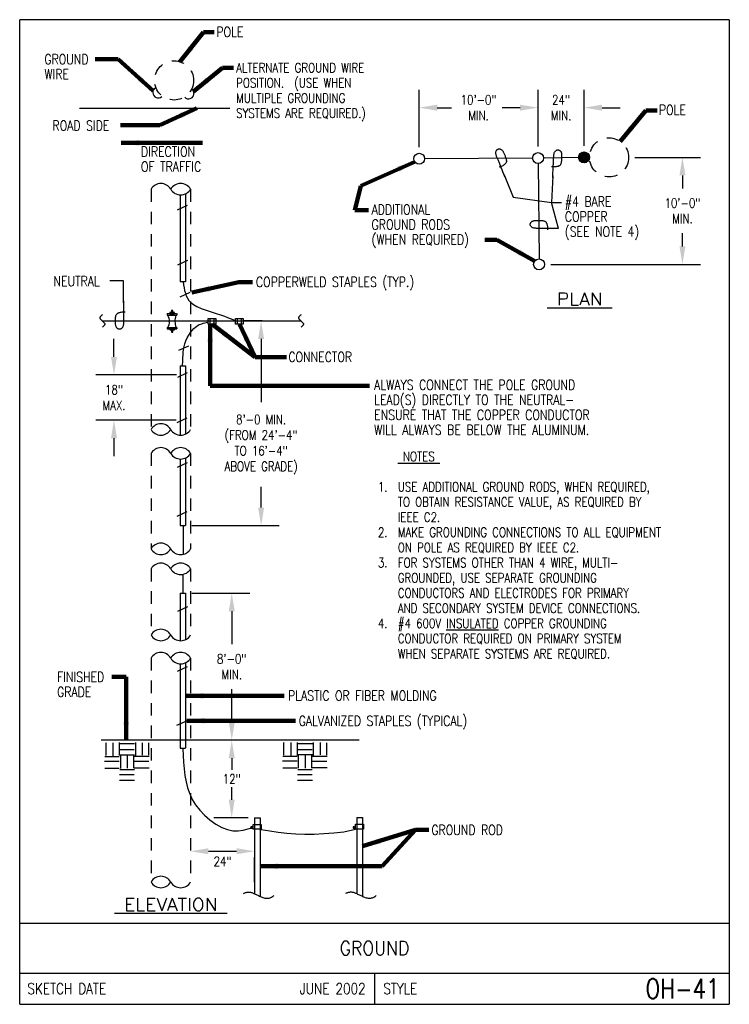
# Model space of a CAD drawing. Extents: x 0 to 7.1, y 0 to 9.85.
import ezdxf
from ezdxf.enums import TextEntityAlignment as Align

# ---------------------------------------------------------------- set-up
doc = ezdxf.new("R2010")
doc.units = 0
doc.header["$MEASUREMENT"] = 0
doc.linetypes.add('HIDDEN', pattern=[0.375, 0.25, -0.125])
doc.linetypes.add('HIDDEN2', pattern=[0.1875, 0.125, -0.0625])
doc.layers.get('0').update_dxf_attribs({"color": 2, "linetype": 'CONTINUOUS'})
doc.layers.get('Defpoints').update_dxf_attribs({"linetype": 'CONTINUOUS'})
doc.layers.add('E-DETL', color=2, linetype='CONTINUOUS')
doc.layers.add('E-DETL-TEXT', color=3, linetype='CONTINUOUS')
doc.styles.add('ROMANS', font='ROMANS.SHX', dxfattribs={"width": 0.8, "height": 0.09375})
doc.styles.get("Standard").update_dxf_attribs({"font": 'ROMANS.SHX', "width": 0.8, "height": 0.125})
doc.dimstyles.get("Standard").update_dxf_attribs({"dimtxt": 0.18, "dimasz": 0.18, "dimexe": 0.18, "dimexo": 0.0625, "dimgap": 0.09, "dimtad": 0, "dimtih": 1, "dimtoh": 1, "dimdec": 4, "dimzin": 0, "dimdsep": 46, "dimtxsty": 'Standard', "dimcen": 0.09, "dimadec": 0, "dimazin": 0, "dimtfac": 1, "dimtdec": 4, "dimtofl": 0, "dimtmove": 0, "dimatfit": 3, "dimfxl": 0, "dimtolj": 1, "dimtzin": 0, "dimarcsym": 0})

# ---------------------------------------------------------------- blocks, each defined once
blk = doc.blocks.new('*D0')
at = {"layer": 'Defpoints', "color": 0}
for p in [(5.1887, 8.9683), (5.1887, 8.5186), (5.6497, 8.5254)]:
    blk.add_point(p, dxfattribs=at)
at = {"layer": 'E-DETL-TEXT'}
for p, q in [((5.1887, 8.5811), (5.1887, 9.1483)), ((5.6497, 8.5879), (5.6497, 9.1483)), ((5.0087, 8.9683), (4.8287, 8.9683)), ((5.8297, 8.9683), (6.0097, 8.9683))]:
    blk.add_line(p, q, dxfattribs=at)
for points in [[(5.0087, 8.9983), (5.0087, 8.9383), (5.1887, 8.9683)], [(5.8297, 8.9983), (5.8297, 8.9383), (5.6497, 8.9683)]]:
    blk.add_solid(points, dxfattribs=at)
at = {"layer": 'E-DETL-TEXT', "insert": (5.4192, 8.9683), "char_height": 0.09375, "attachment_point": 5, "style": 'ROMANS'}
blk.add_mtext('\\A1;24"\\PMIN.', dxfattribs=at)
blk = doc.blocks.new('*D1')
at = {"layer": 'Defpoints', "color": 0}
for p in [(3.9992, 8.9683), (3.9992, 8.512), (5.1887, 8.5186)]:
    blk.add_point(p, dxfattribs=at)
at = {"layer": 'E-DETL-TEXT'}
for p, q in [((3.9992, 8.5745), (3.9992, 9.1483)), ((5.1887, 8.5811), (5.1887, 9.1483)), ((4.1792, 8.9683), (4.3218, 8.9683)), ((5.0087, 8.9683), (4.8661, 8.9683))]:
    blk.add_line(p, q, dxfattribs=at)
for points in [[(4.1792, 8.9983), (4.1792, 8.9383), (3.9992, 8.9683)], [(5.0087, 8.9983), (5.0087, 8.9383), (5.1887, 8.9683)]]:
    blk.add_solid(points, dxfattribs=at)
at = {"layer": 'E-DETL-TEXT', "insert": (4.594, 8.9683), "char_height": 0.09375, "attachment_point": 5, "style": 'ROMANS'}
blk.add_mtext('\\A1;10\'-0"\\PMIN.', dxfattribs=at)
blk = doc.blocks.new('LOOP')
at = {"color": 0, "linetype": 'Continuous'}
blk.add_lwpolyline([(-1.119, 0), (-1.115, 0), (-0.947, 0), (-0.809, 0), (-0.694, 0), (-0.6, 0), (-0.523, 0), (-0.456, 0), (-0.397, 0), (-0.341, 0), (-0.288, 0), (-0.238, 0), (-0.189, 0), (-0.142, 0), (-0.097, 0), (-0.053, 0), (-0.01, 0), (0.033, 0), (0.074, 0), (0.114, -0.001), (0.153, -0.003), (0.19, -0.006), (0.226, -0.011), (0.259, -0.017), (0.289, -0.025), (0.317, -0.036), (0.343, -0.048), (0.365, -0.063), (0.386, -0.079), (0.403, -0.095), (0.419, -0.113), (0.432, -0.131), (0.442, -0.15), (0.45, -0.168), (0.456, -0.186), (0.46, -0.204), (0.461, -0.223), (0.46, -0.241), (0.456, -0.259), (0.45, -0.277), (0.442, -0.295), (0.432, -0.313), (0.419, -0.331), (0.404, -0.348), (0.387, -0.365), (0.367, -0.38), (0.345, -0.394), (0.32, -0.406), (0.293, -0.416), (0.264, -0.425), (0.232, -0.431), (0.198, -0.435), (0.162, -0.438), (0.124, -0.44), (0.086, -0.441), (0.045, -0.441), (0.004, -0.441), (-0.038, -0.441), (-0.08, -0.441), (-0.122, -0.44), (-0.163, -0.438), (-0.202, -0.435), (-0.24, -0.43), (-0.275, -0.424), (-0.307, -0.416), (-0.336, -0.405), (-0.362, -0.392), (-0.384, -0.377), (-0.404, -0.359), (-0.421, -0.339), (-0.436, -0.316), (-0.45, -0.292), (-0.461, -0.264), (-0.471, -0.235), (-0.48, -0.202), (-0.488, -0.166), (-0.494, -0.125), (-0.499, -0.08), (-0.502, -0.03), (-0.505, 0.027), (-0.505, 0.09)], dxfattribs=at)
blk = doc.blocks.new('*D3')
at = {"layer": 'Defpoints', "color": 0}
for p in [(6.0952, 8.471), (5.2534, 7.4014), (6.6345, 7.4014)]:
    blk.add_point(p, dxfattribs=at)
at = {"layer": 'E-DETL-TEXT'}
for p, q in [((6.1577, 8.471), (6.8145, 8.471)), ((6.6345, 8.291), (6.6345, 8.1601)), ((6.6345, 7.5814), (6.6345, 7.7123)), ((5.3159, 7.4014), (6.8145, 7.4014))]:
    blk.add_line(p, q, dxfattribs=at)
for points in [[(6.6045, 8.291), (6.6645, 8.291), (6.6345, 8.471)], [(6.6045, 7.5814), (6.6645, 7.5814), (6.6345, 7.4014)]]:
    blk.add_solid(points, dxfattribs=at)
at = {"layer": 'E-DETL-TEXT', "insert": (6.6345, 7.9362), "char_height": 0.09375, "attachment_point": 5, "style": 'ROMANS'}
blk.add_mtext('\\A1;10\'-0"\\PMIN.', dxfattribs=at)
blk = doc.blocks.new('BREAK')
at = {"color": 0, "linetype": 'Continuous'}
blk.add_lwpolyline([(0, 0.0625), (-0.0055, 0.057), (-0.0103, 0.0521), (-0.0144, 0.0479), (-0.0177, 0.0441), (-0.0205, 0.0408), (-0.0225, 0.0378), (-0.0239, 0.0351), (-0.0247, 0.0326), (-0.0249, 0.0302), (-0.0246, 0.0279), (-0.0238, 0.0257), (-0.0226, 0.0236), (-0.0211, 0.0216), (-0.0194, 0.0196), (-0.0176, 0.0176), (-0.0156, 0.0156), (-0.0137, 0.0137), (-0.0117, 0.0117), (-0.0098, 0.0098), (-0.0078, 0.0078), (-0.0059, 0.0059), (-0.0039, 0.0039), (-0.002, 0.002), (0, 0), (0.002, -0.002), (0.0039, -0.0039), (0.0059, -0.0059), (0.0078, -0.0078), (0.0098, -0.0098), (0.0117, -0.0117), (0.0137, -0.0137), (0.0156, -0.0156), (0.0176, -0.0176), (0.0194, -0.0196), (0.0211, -0.0216), (0.0226, -0.0236), (0.0238, -0.0257), (0.0246, -0.0279), (0.0249, -0.0302), (0.0247, -0.0326), (0.0239, -0.0351), (0.0225, -0.0378), (0.0205, -0.0408), (0.0177, -0.0441), (0.0144, -0.0479), (0.0103, -0.0521), (0.0055, -0.057), (0, -0.0625)], dxfattribs=at)
blk = doc.blocks.new('*D5')
at = {"layer": 'Defpoints', "color": 0}
for p in [(1.66, 4.1119), (2.1228, 4.1119), (2.1228, 2.6416)]:
    blk.add_point(p, dxfattribs=at)
at = {"layer": 'E-DETL-TEXT'}
for p, q in [((1.7225, 4.1119), (2.3028, 4.1119)), ((2.1228, 3.9319), (2.1228, 3.6007)), ((2.1228, 2.8216), (2.1228, 3.1528)), ((2.0603, 2.6416), (1.9428, 2.6416))]:
    blk.add_line(p, q, dxfattribs=at)
for points in [[(2.0928, 3.9319), (2.1528, 3.9319), (2.1228, 4.1119)], [(2.0928, 2.8216), (2.1528, 2.8216), (2.1228, 2.6416)]]:
    blk.add_solid(points, dxfattribs=at)
at = {"layer": 'E-DETL-TEXT', "insert": (2.1228, 3.3767), "char_height": 0.09375, "attachment_point": 5, "style": 'ROMANS'}
blk.add_mtext('\\A1;8\'-0"\\PMIN.', dxfattribs=at)
blk = doc.blocks.new('*D6')
at = {"layer": 'Defpoints', "color": 0}
for p in [(1.6316, 6.2951), (0.944, 5.8426), (1.6275, 5.8426)]:
    blk.add_point(p, dxfattribs=at)
at = {"layer": 'E-DETL-TEXT'}
for p, q in [((0.944, 6.4751), (0.944, 6.6551)), ((1.5691, 6.2951), (0.764, 6.2951)), ((1.565, 5.8426), (0.764, 5.8426)), ((0.944, 5.6626), (0.944, 5.4826))]:
    blk.add_line(p, q, dxfattribs=at)
for points in [[(0.914, 6.4751), (0.974, 6.4751), (0.944, 6.2951)], [(0.914, 5.6626), (0.974, 5.6626), (0.944, 5.8426)]]:
    blk.add_solid(points, dxfattribs=at)
at = {"layer": 'E-DETL-TEXT', "insert": (0.944, 6.0688), "char_height": 0.09375, "attachment_point": 5, "style": 'ROMANS'}
blk.add_mtext('\\A1;18"\\PMAX.', dxfattribs=at)
blk = doc.blocks.new('*D7')
at = {"layer": 'Defpoints', "color": 0}
for p in [(2.4888, 6.8349), (1.66, 4.7884), (2.4168, 4.7884)]:
    blk.add_point(p, dxfattribs=at)
at = {"layer": 'E-DETL-TEXT'}
for p, q in [((2.4263, 6.8349), (2.2368, 6.8349)), ((2.4168, 6.6549), (2.4168, 6.0223)), ((2.4168, 4.9684), (2.4168, 5.1772)), ((1.7225, 4.7884), (2.5968, 4.7884))]:
    blk.add_line(p, q, dxfattribs=at)
for points in [[(2.3868, 6.6549), (2.4468, 6.6549), (2.4168, 6.8349)], [(2.3868, 4.9684), (2.4468, 4.9684), (2.4168, 4.7884)]]:
    blk.add_solid(points, dxfattribs=at)
at = {"layer": 'E-DETL-TEXT', "insert": (2.4168, 5.5998), "char_height": 0.09375, "attachment_point": 5, "style": 'ROMANS'}
blk.add_mtext('\\A1;8\'-0 MIN.\\P(FROM 24\'-4"\\PTO 16\'-4"\\PABOVE GRADE)', dxfattribs=at)

msp = doc.modelspace()

# ---------------------------------------------------------------- linework, layer by layer
at = {"layer": 'E-DETL'}
for p, q in [((7.1036, 9.8484), (0, 9.8484)), ((0, 0), (0, 9.8484)), ((7.1036, 9.8484), (7.1036, 0)), ((0.5987, 8.9642), (2.1038, 8.9642)), ((1.4769, 6.9093), (1.4769, 6.8919)), ((1.4769, 6.909), (1.5711, 6.909)), ((1.5716, 6.9083), (1.5716, 6.8927)), ((0.8275, 6.8349), (2.8162, 6.8349)), ((1.4776, 6.893), (1.5716, 6.893)), ((1.4773, 6.7704), (1.5725, 6.7704)), ((1.4776, 6.7694), (1.4776, 6.7573)), ((1.4776, 6.7577), (1.5725, 6.7577)), ((1.5725, 6.7696), (1.5725, 6.7579)), ((0.8173, 2.6443), (3.3998, 2.6443)), ((0.8608, 2.6168), (0.8608, 2.4891)), ((0.8691, 2.6177), (0.8681, 2.6177)), ((0.9318, 2.6169), (0.9318, 2.4852)), ((0.995, 2.6174), (0.995, 2.4881)), ((1.0018, 2.609), (1.1486, 2.609)), ((1.1581, 2.6186), (1.1581, 2.4874)), ((1.2264, 2.6167), (1.2264, 2.493)), ((1.2893, 2.6153), (1.2893, 2.4912)), ((2.6421, 2.6181), (2.6421, 2.4905)), ((2.6504, 2.619), (2.6493, 2.619)), ((2.7131, 2.6182), (2.7131, 2.4865)), ((2.7762, 2.6187), (2.7762, 2.4894)), ((2.7831, 2.6103), (2.9299, 2.6103)), ((2.9394, 2.6199), (2.9394, 2.4888)), ((3.0077, 2.618), (3.0077, 2.4944)), ((3.0706, 2.6166), (3.0706, 2.4926)), ((0.8535, 2.4797), (0.9959, 2.4797)), ((1.0007, 2.5474), (1.1458, 2.5474)), ((1.0014, 2.4963), (1.1486, 2.4963)), ((1.0077, 2.4879), (1.0077, 2.3602)), ((1.075, 2.489), (1.075, 2.3618)), ((1.1388, 2.4916), (1.1388, 2.3617)), ((1.1475, 2.4823), (1.2952, 2.4823)), ((2.6348, 2.481), (2.7772, 2.481)), ((2.7819, 2.5487), (2.9271, 2.5487)), ((2.7827, 2.4977), (2.9299, 2.4977)), ((2.789, 2.4892), (2.789, 2.3616)), ((2.8562, 2.4904), (2.8562, 2.3632)), ((2.9201, 2.4929), (2.9201, 2.3631)), ((2.9287, 2.4836), (3.0765, 2.4836)), ((0.8485, 2.4326), (0.9951, 2.4326)), ((1.1442, 2.4307), (1.2928, 2.4307)), ((1.1462, 2.3667), (1.2954, 2.3667)), ((2.6297, 2.4339), (2.7763, 2.4339)), ((2.6336, 2.3643), (2.7767, 2.3643)), ((2.9255, 2.432), (3.0741, 2.432)), ((2.9275, 2.368), (3.0766, 2.368)), ((0.8524, 2.363), (0.9954, 2.363)), ((1.0008, 2.2989), (1.1474, 2.2989)), ((1.002, 2.3487), (1.1479, 2.3487)), ((2.782, 2.3002), (2.9286, 2.3002)), ((2.7833, 2.35), (2.9292, 2.35)), ((1.0006, 2.2419), (1.1501, 2.2419)), ((2.7818, 2.2433), (2.9314, 2.2433)), ((0, 0.8125), (7.1036, 0.8125)), ((0, 0.3125), (7.1036, 0.3125)), ((3.5518, 0.3125), (3.5518, 0)), ((0, 0), (7.1036, 0))]:
    msp.add_line(p, q, dxfattribs=at)
at = {"layer": 'E-DETL', "color": 4}
for p, q in [((5.5954, 8.471), (5.243, 8.4643)), ((5.5956, 8.4725), (5.6477, 8.5246)), ((5.5964, 8.4663), (5.6547, 8.5246)), ((5.5975, 8.4815), (5.6393, 8.5233)), ((5.5975, 8.4603), (5.6604, 8.5232)), ((5.5987, 8.4544), (5.6661, 8.5218)), ((5.5994, 8.4905), (5.6308, 8.5219)), ((5.6004, 8.449), (5.6718, 8.5204)), ((5.6032, 8.4448), (5.6761, 8.5177)), ((5.606, 8.4405), (5.6802, 8.5147)), ((5.6089, 8.4363), (5.6842, 8.5117)), ((5.6118, 8.4322), (5.6883, 8.5087)), ((5.6161, 8.4294), (5.6917, 8.505)), ((5.6204, 8.4266), (5.6945, 8.5007)), ((5.6247, 8.4238), (5.6974, 8.4965)), ((5.6289, 8.421), (5.6994, 8.4915)), ((5.6347, 8.4197), (5.7008, 8.4858)), ((5.6407, 8.4186), (5.7023, 8.4802)), ((5.6466, 8.4175), (5.7037, 8.4746)), ((5.1344, 8.4643), (4.0535, 8.4576)), ((5.1887, 8.41), (5.1991, 7.4557)), ((5.6536, 8.4174), (5.7029, 8.4667)), ((5.6627, 8.4194), (5.7016, 8.4583)), ((5.6718, 8.4214), (5.6975, 8.4471)), ((1.6051, 8.0964), (1.6051, 7.2279)), ((1.66, 8.1071), (1.66, 7.2279)), ((1.5802, 7.9466), (1.68, 7.9929)), ((1.5847, 7.3975), (1.6844, 7.4438)), ((1.66, 7.2279), (1.6051, 7.2279)), ((1.6069, 7.0763), (1.7067, 7.1226)), ((1.9039, 6.8597), (1.9039, 6.8037)), ((1.9425, 6.8597), (1.9425, 6.8037)), ((2.1776, 6.8603), (2.1776, 6.8044)), ((2.2161, 6.8603), (2.2161, 6.8044)), ((1.5943, 6.5415), (1.6941, 6.5878)), ((1.5817, 6.2719), (1.6814, 6.3182)), ((1.6051, 6.3859), (1.6051, 5.693)), ((1.6051, 6.3859), (1.66, 6.3859)), ((1.66, 6.3859), (1.66, 5.7037)), ((1.5776, 5.8194), (1.6774, 5.8657)), ((1.581, 5.3722), (1.6807, 5.4186)), ((1.6051, 5.4539), (1.6051, 4.788)), ((1.66, 5.4646), (1.66, 4.7884)), ((1.5769, 4.8814), (1.6766, 4.9278)), ((1.6051, 4.788), (1.66, 4.788)), ((1.6353, 4.7851), (1.6353, 4.5011)), ((1.635, 4.1119), (1.635, 4.3012)), ((1.6051, 4.1119), (1.66, 4.1119)), ((1.6051, 4.1119), (1.6051, 3.6373)), ((1.66, 4.1119), (1.66, 3.6479)), ((1.5821, 3.933), (1.6818, 3.9793)), ((1.5806, 3.3325), (1.6803, 3.3789)), ((1.6051, 3.4062), (1.6051, 2.5627)), ((1.66, 3.4169), (1.66, 2.5653)), ((1.5732, 2.7904), (1.6729, 2.8367)), ((1.6051, 2.5627), (1.66, 2.5627)), ((2.3512, 1.8664), (2.3512, 1.1062)), ((2.3512, 1.8664), (2.4059, 1.8664)), ((2.4059, 1.8664), (2.4059, 1.0799)), ((3.3755, 1.8671), (3.3755, 1.1068)), ((3.3755, 1.8671), (3.4302, 1.8671)), ((3.4302, 1.8671), (3.4302, 1.0806))]:
    msp.add_line(p, q, dxfattribs=at)
at = {"layer": 'E-DETL', "linetype": 'HIDDEN2'}
for p, q in [((1.3155, 8.1532), (1.3155, 5.7498)), ((1.7101, 8.1532), (1.7101, 5.7498)), ((1.3155, 5.5107), (1.3155, 4.5555)), ((1.7101, 5.5107), (1.7101, 4.5555)), ((1.3155, 4.3557), (1.3155, 3.694)), ((1.7101, 4.3557), (1.7101, 3.694)), ((1.3155, 3.463), (1.3155, 1.2234)), ((1.7101, 3.463), (1.7101, 1.2234))]:
    msp.add_line(p, q, dxfattribs=at)
at = {"layer": 'E-DETL', "linetype": 'HIDDEN'}
msp.add_line((2.3512, 1.2205), (2.3512, 1.5834), dxfattribs=at)
at = {"layer": 'E-DETL', "color": 4}
for points in [[(1.6355, 7.2249), (1.64, 7.1961), (1.645, 7.1676), (1.651, 7.1398), (1.6583, 7.1129), (1.6674, 7.0872), (1.6789, 7.0631), (1.694, 7.0404), (1.7142, 7.0189), (1.7407, 6.9985), (1.7749, 6.979), (1.8174, 6.9603), (1.8655, 6.9425), (1.9161, 6.9257), (1.9656, 6.91), (2.0107, 6.8957), (2.0489, 6.8826), (2.0809, 6.8707), (2.1083, 6.8597), (2.1326, 6.8492), (2.1598, 6.837)], [(1.6303, 6.3795), (1.6309, 6.4007), (1.6316, 6.4224), (1.6325, 6.4448), (1.6338, 6.4683), (1.6355, 6.4935), (1.6377, 6.5204), (1.6411, 6.5488), (1.6462, 6.5781), (1.6535, 6.6077), (1.6636, 6.6371), (1.6769, 6.6658), (1.6926, 6.693), (1.7095, 6.718), (1.7268, 6.7402), (1.7434, 6.7587), (1.7584, 6.7732), (1.7721, 6.7841), (1.7851, 6.7922), (1.7977, 6.7984), (1.8105, 6.8034), (1.8238, 6.8078), (1.8376, 6.8119), (1.8519, 6.8157), (1.8663, 6.8194), (1.8809, 6.823)], [(1.8861, 6.8597), (1.9644, 6.8597), (1.9644, 6.8037), (1.8861, 6.8037), (1.8861, 6.8597)], [(2.1598, 6.8603), (2.238, 6.8603), (2.238, 6.8044), (2.1598, 6.8044), (2.1598, 6.8603)], [(1.6321, 2.5562), (1.6355, 2.4881), (1.6396, 2.4204), (1.6454, 2.3538), (1.6537, 2.2886), (1.6653, 2.2254), (1.6811, 2.1645), (1.7018, 2.1058), (1.7283, 2.0493), (1.7615, 1.9947), (1.8021, 1.9418), (1.8505, 1.8909), (1.9049, 1.8438), (1.9629, 1.8027), (2.0221, 1.7697), (2.0801, 1.7471), (2.1352, 1.7363), (2.1874, 1.7355), (2.2376, 1.7423), (2.2863, 1.7541), (2.3344, 1.7684)], [(2.334, 1.7746), (2.3154, 1.7746), (2.3154, 1.7605), (2.334, 1.7605), (2.334, 1.7746)], [(2.3366, 1.7999), (2.4186, 1.7999), (2.4186, 1.7523), (2.3366, 1.7523), (2.3366, 1.7999)], [(3.3584, 1.7753), (3.3398, 1.7753), (3.3398, 1.7612), (3.3584, 1.7612), (3.3584, 1.7753)], [(3.3609, 1.8005), (3.443, 1.8005), (3.443, 1.753), (3.3609, 1.753), (3.3609, 1.8005)], [(2.4179, 1.7486), (2.503, 1.7349), (2.5887, 1.7223), (2.6756, 1.7117), (2.7643, 1.7041), (2.8554, 1.7006), (2.9494, 1.702), (3.0458, 1.7074), (3.144, 1.7159), (3.2434, 1.7264), (3.3609, 1.753)], [(2.2421, 1.1099), (2.2484, 1.1127), (2.2546, 1.1153), (2.2609, 1.1175), (2.2671, 1.1195), (2.2734, 1.1211), (2.2796, 1.1222), (2.2858, 1.1229), (2.292, 1.1231), (2.2983, 1.1229), (2.3045, 1.1223), (2.3108, 1.1211), (2.3172, 1.1195), (2.3237, 1.1175), (2.3303, 1.1152), (2.3371, 1.1124), (2.3441, 1.1094), (2.3513, 1.1061), (2.3587, 1.1026), (2.3663, 1.0989), (2.3742, 1.095), (2.3823, 1.091), (2.3907, 1.087), (2.3993, 1.0829), (2.4081, 1.0789), (2.4171, 1.075), (2.4263, 1.0714), (2.4356, 1.0681), (2.4448, 1.0652), (2.4541, 1.0629), (2.4632, 1.0613), (2.4722, 1.0606), (2.481, 1.0606), (2.4896, 1.0614), (2.498, 1.0631), (2.5062, 1.0655), (2.5143, 1.0687), (2.5221, 1.0727), (2.5297, 1.0773), (2.5372, 1.0826), (2.5445, 1.0885)], [(3.2665, 1.1106), (3.2727, 1.1134), (3.279, 1.1159), (3.2853, 1.1182), (3.2915, 1.1201), (3.2977, 1.1217), (3.304, 1.1228), (3.3102, 1.1235), (3.3164, 1.1238), (3.3226, 1.1236), (3.3289, 1.1229), (3.3352, 1.1218), (3.3416, 1.1202), (3.3481, 1.1182), (3.3547, 1.1158), (3.3615, 1.1131), (3.3684, 1.1101), (3.3756, 1.1068), (3.383, 1.1033), (3.3907, 1.0996), (3.3986, 1.0957), (3.4067, 1.0917), (3.4151, 1.0876), (3.4237, 1.0836), (3.4325, 1.0796), (3.4415, 1.0757), (3.4507, 1.0721), (3.4599, 1.0687), (3.4692, 1.0659), (3.4785, 1.0636), (3.4876, 1.062), (3.4966, 1.0612), (3.5054, 1.0612), (3.514, 1.0621), (3.5224, 1.0637), (3.5306, 1.0662), (3.5386, 1.0694), (3.5464, 1.0733), (3.5541, 1.078), (3.5615, 1.0832), (3.5688, 1.0891)]]:
    msp.add_lwpolyline(points, dxfattribs=at)
at = {"layer": 'E-DETL'}
for points in [[(1.5029, 6.9079), (1.5488, 6.9079), (1.5488, 6.9208), (1.5029, 6.9208), (1.5029, 6.9079)], [(1.5197, 6.9201), (1.5336, 6.9201), (1.5336, 6.941), (1.5197, 6.941), (1.5197, 6.9201)], [(1.5034, 6.745), (1.5493, 6.745), (1.5493, 6.758), (1.5034, 6.758), (1.5034, 6.745)], [(1.5195, 6.7243), (1.5334, 6.7243), (1.5334, 6.7452), (1.5195, 6.7452), (1.5195, 6.7243)]]:
    msp.add_lwpolyline(points, dxfattribs=at)
at = {"layer": 'E-DETL', "linetype": 'HIDDEN2'}
for centre in [(1.545, 9.2407), (5.8996, 8.471)]:
    msp.add_circle(centre, 0.1956, dxfattribs=at)
at = {"layer": 'E-DETL', "color": 4}
for centre in [(3.9992, 8.4576), (5.1887, 8.4643), (5.6497, 8.471), (5.1991, 7.4014)]:
    msp.add_circle(centre, 0.0543, dxfattribs=at)
for centre, start, end in [((1.387, 9.1197), 117.36458, 312.22815), ((1.6903, 9.1111), 225.05359, 50.93973)]:
    msp.add_arc(centre, 0.0543, start, end, dxfattribs=at)
at = {"layer": 'E-DETL'}
for centre, radius, start, end in [((1.4141, 8.0962), 0.1139, 30, 150), ((1.6114, 8.0962), 0.1139, 30, 150), ((1.6114, 8.2101), 0.1139, 210, 330), ((1.384, 6.8294), 0.1159, 328.82459, 31.74545), ((1.7271, 6.8354), 0.1734, 161.20152, 201.94716), ((1.4141, 5.6928), 0.1139, 30, 150), ((1.4141, 5.8067), 0.1139, 210, 330), ((1.6114, 5.8067), 0.1139, 210, 330), ((1.4141, 5.4538), 0.1139, 30, 150), ((1.6114, 5.4538), 0.1139, 30, 150), ((1.6114, 5.5677), 0.1139, 210, 330), ((1.4141, 4.4985), 0.1139, 30, 150), ((1.4141, 4.6124), 0.1139, 210, 330), ((1.6114, 4.6124), 0.1139, 210, 330), ((1.4141, 4.2987), 0.1139, 30, 150), ((1.6114, 4.2987), 0.1139, 30, 150), ((1.6114, 4.4126), 0.1139, 210, 330), ((1.4141, 3.6371), 0.1139, 30, 150), ((1.4141, 3.751), 0.1139, 210, 330), ((1.6114, 3.751), 0.1139, 210, 330), ((1.4141, 3.406), 0.1139, 30, 150), ((1.6114, 3.406), 0.1139, 30, 150), ((1.6114, 3.52), 0.1139, 210, 330), ((1.4141, 1.1664), 0.1139, 30, 150), ((1.4141, 1.2804), 0.1139, 210, 330), ((1.6114, 1.2804), 0.1139, 210, 330)]:
    msp.add_arc(centre, radius, start, end, dxfattribs=at)
at = {"layer": 'E-DETL-TEXT'}
for p, q in [((4.8497, 8.2953), (4.94, 8.0724)), ((5.3371, 8.2864), (5.3252, 8.0203)), ((4.94, 8.0724), (5.3252, 8.0203)), ((5.3252, 8.0203), (5.4252, 8.0203)), ((5.3944, 7.7612), (5.3252, 8.0203)), ((1.039, 7.2362), (0.9029, 7.2362)), ((1.039, 7.0149), (1.039, 7.2362)), ((2.1228, 2.4616), (2.1228, 2.3447)), ((2.1228, 2.0464), (2.1228, 2.1704)), ((2.2887, 1.8664), (1.9428, 1.8664)), ((1.8901, 1.5311), (2.1712, 1.5311))]:
    msp.add_line(p, q, dxfattribs=at)
for points in [[(2.1528, 2.4616), (2.0928, 2.4616), (2.1228, 2.6416)], [(2.1528, 2.0464), (2.0928, 2.0464), (2.1228, 1.8664)], [(1.8901, 1.5611), (1.8901, 1.5011), (1.7101, 1.5311)], [(2.1712, 1.5611), (2.1712, 1.5011), (2.3512, 1.5311)]]:
    msp.add_solid(points, dxfattribs=at)

# ---------------------------------------------------------------- block references
at = {"layer": 'E-DETL'}
for p in [(0.8275, 6.8349), (2.8162, 6.8349)]:
    msp.add_blockref('BREAK', p, dxfattribs=at)
at = {"layer": 'E-DETL-TEXT', "xscale": 0.18, "yscale": 0.18, "zscale": 0.18}
for p, rotation in [((4.7821, 8.4621), 112.0562695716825), ((5.3451, 8.4663), 87.44522518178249), ((5.193, 7.7612), 180), ((1.039, 6.8349), 270)]:
    msp.add_blockref('LOOP', p, dxfattribs=dict(at, rotation=rotation))

# ---------------------------------------------------------------- texts
at = {"layer": 'E-DETL-TEXT', "style": 'ROMANS'}
for s, height, width, p in [('POLE', 0.1, 0.8, (1.9684, 9.676)), ('GROUND', 0.1, 0.8, (0.2469, 9.4033)), ('ALTERNATE GROUND WIRE', 0.09375, 0.8, (2.1668, 9.3214)), ('WIRE', 0.1, 0.8, (0.2469, 9.2533)), ('POSITION.  (USE WHEN', 0.09375, 0.8, (2.1668, 9.1696)), ('MULTIPLE GROUNDING', 0.09375, 0.8, (2.1668, 9.0178)), ('SYSTEMS ARE REQUIRED.)', 0.09375, 0.8, (2.1668, 8.866)), ('POLE', 0.1, 0.8, (6.3986, 8.8957)), ('ROAD SIDE', 0.1, 0.8, (0.3284, 8.7398)), ('DIRECTION', 0.1, 0.8, (1.2139, 8.479)), ('OF TRAFFIC', 0.1, 0.8, (1.2139, 8.329)), ('#4 BARE', 0.1, 0.8, (5.4573, 7.9788)), ('ADDITIONAL', 0.1, 0.8, (3.5228, 7.8995)), ('COPPER', 0.1, 0.8, (5.4573, 7.8288)), ('GROUND RODS', 0.1, 0.8, (3.5228, 7.7495)), ('(SEE NOTE 4)', 0.1, 0.8, (5.4573, 7.6788)), ('(WHEN REQUIRED)', 0.1, 0.8, (3.5228, 7.5995)), ('NEUTRAL', 0.1, 0.8, (0.3385, 7.1837)), ('COPPERWELD STAPLES (TYP.)', 0.1, 0.8, (2.3649, 7.1753)), ('%%U PLAN ', 0.125, 1.1, (5.2816, 6.9925)), ('CONNECTOR', 0.1, 0.8, (2.6893, 6.4253)), ('ALWAYS CONNECT THE POLE GROUND', 0.1, 0.8, (3.5485, 6.1456)), ('LEAD(S) DIRECTLY TO THE NEUTRAL-', 0.1, 0.8, (3.5485, 5.9956)), ('ENSURE THAT THE COPPER CONDUCTOR', 0.1, 0.8, (3.5485, 5.8456)), ('WILL ALWAYS BE BELOW THE ALUMINUM.', 0.1, 0.8, (3.5485, 5.6956)), ('%%U NOTES ', 0.09375, 0.8, (3.7849, 5.433)), ('USE ADDITIONAL GROUND RODS, WHEN REQUIRED,', 0.09375, 0.8, (3.7849, 5.1295)), ('TO OBTAIN RESISTANCE VALUE, AS REQUIRED BY', 0.09375, 0.8, (3.7849, 4.9777)), ('IEEE C2.', 0.09375, 0.8, (3.7849, 4.8259)), ('MAKE GROUNDING CONNECTIONS TO ALL EQUIPMENT', 0.09375, 0.8, (3.7849, 4.6741)), ('ON POLE AS REQUIRED BY IEEE C2.', 0.09375, 0.8, (3.7849, 4.5223)), ('FOR SYSTEMS OTHER THAN 4 WIRE, MULTI-', 0.09375, 0.8, (3.7849, 4.3705)), ('GROUNDED, USE SEPARATE GROUNDING ', 0.09375, 0.8, (3.7849, 4.2188)), ('CONDUCTORS AND ELECTRODES FOR PRIMARY', 0.09375, 0.8, (3.7849, 4.067)), ('AND SECONDARY SYSTEM DEVICE CONNECTIONS.', 0.09375, 0.8, (3.7849, 3.9152)), ('#4 600V %%UINSULATED%%U COPPER GROUNDING', 0.09375, 0.8, (3.7849, 3.7634)), ('CONDUCTOR REQUIRED ON PRIMARY SYSTEM', 0.09375, 0.8, (3.7849, 3.6116)), ('WHEN SEPARATE SYSTEMS ARE REQUIRED.', 0.09375, 0.8, (3.7849, 3.4598)), ('FINISHED', 0.1, 0.8, (0.3741, 3.2241)), ('GRADE', 0.1, 0.8, (0.3741, 3.0741)), ('PLASTIC OR FIBER MOLDING', 0.1, 0.8, (2.6864, 3.0378)), ('GALVANIZED STAPLES (TYPICAL)', 0.1, 0.8, (2.7931, 2.7849)), ('GROUND ROD', 0.1, 0.8, (4.1206, 1.694)), ('%%U ELEVATION ', 0.125, 1.1, (0.9504, 0.9356))]:
    msp.add_text(s, height=height, dxfattribs=dict(at, width=width)).set_placement(p)
at = {"layer": 'E-DETL-TEXT', "style": 'ROMANS', "width": 0.8}
for s, p in [('1.  ', (3.7849, 5.1295)), ('2.  ', (3.7849, 4.6741)), ('3.  ', (3.7849, 4.3705)), ('4.  ', (3.7849, 3.7634))]:
    msp.add_text(s, height=0.09375, dxfattribs=at).set_placement(p, align=Align.RIGHT)
at = {"layer": 'E-DETL-TEXT', "style": 'ROMANS', "width": 0.9}
msp.add_text('GROUND', height=0.14, dxfattribs=at).set_placement((3.5518, 0.5625), align=Align.MIDDLE)
at = {"layer": 'E-DETL-TEXT', "style": 'ROMANS', "width": 0.8}
for s, p in [('SKETCH DATE', (0.0773, 0.1563)), ('STYLE', (3.6406, 0.1563))]:
    msp.add_text(s, height=0.11, dxfattribs=at).set_placement(p, align=Align.MIDDLE_LEFT)
for s, height, p in [('JUNE 2002', 0.11, (3.463, 0.1563)), ('OH-41', 0.19685, (7.0055, 0.1563))]:
    msp.add_text(s, height=height, dxfattribs=at).set_placement(p, align=Align.MIDDLE_RIGHT)
at = {"layer": 'E-DETL-TEXT', "char_height": 0.09375, "attachment_point": 5, "style": 'ROMANS'}
for s, insert in [('12"', (2.1228, 2.254)), ('24"', (2.0306, 1.4298))]:
    msp.add_mtext(s, dxfattribs=dict(at, insert=insert))

# ---------------------------------------------------------------- dimensions: what is measured, and where the dimension line sits
at = {"layer": 'E-DETL-TEXT'}
for base, p1, p2, text, override, picture, middle in [((3.9992, 8.9683), (5.1887, 8.5186), (3.9992, 8.512), '10\'-0"\\PMIN.', {"dimtxt": 0.09375, "dimdec": 0, "dimlunit": 4, "dimtxsty": 'ROMANS', "dimclrd": 256, "dimclre": 256, "dimclrt": 256, "dimtdec": 0, "dimtmove": 1, "dimlwd": 65535, "dimlwe": 65535}, '*D1', (4.594, 8.9683)), ((5.1887, 8.9683), (5.6497, 8.5254), (5.1887, 8.5186), '24"\\PMIN.', {"dimtxt": 0.09375, "dimdec": 0, "dimlunit": 4, "dimtxsty": 'ROMANS', "dimclrd": 256, "dimclre": 256, "dimclrt": 256, "dimtdec": 0, "dimlwd": 65535, "dimlwe": 65535}, '*D0', (5.4192, 8.9683))]:
    dim = msp.add_linear_dim(base=base, p1=p1, p2=p2, text=text, dimstyle='Standard', override=override, dxfattribs=at)
    dim.commit()
    dim.dimension.update_dxf_attribs({"geometry": picture, "text_midpoint": middle})
for base, p1, p2, text, override, picture, middle in [((6.6345, 7.4014), (6.0952, 8.471), (5.2534, 7.4014), '10\'-0"\\PMIN.', {"dimtxt": 0.09375, "dimdec": 0, "dimlunit": 4, "dimtxsty": 'ROMANS', "dimclrd": 256, "dimclre": 256, "dimclrt": 256, "dimtdec": 0, "dimlwd": 65535, "dimlwe": 65535}, '*D3', (6.6345, 7.9362)), ((0.944, 5.8426), (1.6316, 6.2951), (1.6275, 5.8426), '18"\\PMAX.', {"dimtxt": 0.09375, "dimdec": 0, "dimlunit": 4, "dimtxsty": 'ROMANS', "dimclrd": 256, "dimclre": 256, "dimclrt": 256, "dimtdec": 0, "dimatfit": 1, "dimlwd": 65535, "dimlwe": 65535}, '*D6', (0.944, 6.0688)), ((2.1228, 4.1119), (2.1228, 2.6416), (1.66, 4.1119), '8\'-0"\\PMIN.', {"dimtxt": 0.09375, "dimdec": 0, "dimlunit": 4, "dimtxsty": 'ROMANS', "dimclrd": 256, "dimclre": 256, "dimclrt": 256, "dimtdec": 0, "dimatfit": 1, "dimlwd": 65535, "dimlwe": 65535}, '*D5', (2.1228, 3.3767))]:
    dim = msp.add_linear_dim(base=base, p1=p1, p2=p2, angle=90, text=text, dimstyle='Standard', override=override, dxfattribs=at)
    dim.commit()
    dim.dimension.update_dxf_attribs({"geometry": picture, "text_midpoint": middle})
dim = msp.add_linear_dim(base=(2.4168, 4.7884), p1=(2.4888, 6.8349), p2=(1.66, 4.7884), angle=90, text='8\'-0 MIN.\\P(FROM 24\'-4"\\PTO 16\'-4"\\PABOVE GRADE)', dimstyle='Standard', override={"dimtxt": 0.09375, "dimdec": 0, "dimlunit": 4, "dimtxsty": 'ROMANS', "dimclrd": 256, "dimclre": 256, "dimclrt": 256, "dimtdec": 0, "dimatfit": 1, "dimlwd": 65535, "dimlwe": 65535}, dxfattribs=at)
dim.commit()
dim.dimension.update_dxf_attribs({"geometry": '*D7', "text_midpoint": (2.4168, 5.5998), "dimtype": 160})

# ---------------------------------------------------------------- leaders
for points, override in [([(1.6031, 9.4275), (1.8416, 9.7247), (1.9462, 9.7247)], {"dimtxt": 0.09375, "dimdec": 0, "dimlunit": 4, "dimtxsty": 'ROMANS', "dimclrd": 256, "dimclre": 256, "dimclrt": 256, "dimtdec": 0, "dimlwd": 65535, "dimlwe": 65535}), ([(1.3352, 9.1359), (0.9851, 9.4538), (0.7569, 9.4538)], {"dimtxt": 0.09375, "dimdec": 0, "dimlunit": 4, "dimtxsty": 'ROMANS', "dimclrd": 256, "dimclre": 256, "dimclrt": 256, "dimtdec": 0, "dimlwd": 65535, "dimlwe": 65535}), ([(1.7405, 9.1318), (2.0318, 9.3682), (2.1412, 9.3682)], {"dimtxt": 0.09375, "dimdec": 0, "dimlunit": 4, "dimtxsty": 'ROMANS', "dimclrd": 256, "dimclre": 256, "dimclrt": 256, "dimtdec": 0, "dimlwd": 65535, "dimlwe": 65535}), ([(1.7742, 8.9642), (1.4026, 8.7922), (1.0081, 8.7922)], {"dimtxt": 0.09375, "dimdec": 0, "dimlunit": 4, "dimtxsty": 'ROMANS', "dimclrd": 256, "dimclre": 256, "dimclrt": 256, "dimtdec": 0, "dimlwd": 65535, "dimlwe": 65535}), ([(6.0116, 8.6314), (6.2678, 8.9409), (6.3829, 8.9409)], {"dimtxt": 0.09375, "dimdec": 0, "dimlunit": 4, "dimtxsty": 'ROMANS', "dimclrd": 256, "dimclre": 256, "dimclrt": 256, "dimtdec": 0, "dimlwd": 65535, "dimlwe": 65535}), ([(1.0158, 8.6161), (1.8316, 8.6161)], {"dimtxt": 0.09375, "dimdec": 0, "dimlunit": 4, "dimtxsty": 'ROMANS', "dimclrd": 256, "dimclre": 256, "dimclrt": 256, "dimtdec": 0, "dimlwd": 65535, "dimlwe": 65535}), ([(3.9547, 8.4265), (3.4155, 8.1864), (3.3549, 7.9441), (3.4927, 7.9441)], {"dimtxt": 0.09375, "dimdec": 0, "dimlunit": 4, "dimtxsty": 'ROMANS', "dimclrd": 256, "dimclre": 256, "dimclrt": 256, "dimtdec": 0, "dimlwd": 65535, "dimlwe": 65535}), ([(5.1558, 7.4342), (4.7769, 7.6466), (4.6556, 7.6466)], {"dimtxt": 0.09375, "dimdec": 0, "dimlunit": 4, "dimtxsty": 'ROMANS', "dimclrd": 256, "dimclre": 256, "dimclrt": 256, "dimtdec": 0, "dimlwd": 65535, "dimlwe": 65535}), ([(1.7248, 7.1208), (2.1928, 7.2215), (2.3296, 7.2215)], {"dimtxt": 0.09375, "dimdec": 0, "dimlunit": 4, "dimtxsty": 'ROMANS', "dimclrd": 256, "dimclre": 256, "dimclrt": 256, "dimtdec": 0, "dimlwd": 65535, "dimlwe": 65535}), ([(1.9066, 6.8037), (1.9066, 6.1846), (3.5009, 6.1846)], {"dimtxt": 0.09375, "dimdec": 0, "dimlunit": 4, "dimtxsty": 'ROMANS', "dimclrd": 256, "dimclre": 256, "dimclrt": 256, "dimtdec": 0, "dimatfit": 1, "dimlwd": 65535, "dimlwe": 65535}), ([(1.9252, 6.8037), (2.3575, 6.4725)], {"dimtxt": 0.09375, "dimdec": 0, "dimlunit": 4, "dimtxsty": 'ROMANS', "dimclrd": 256, "dimclre": 256, "dimclrt": 256, "dimtdec": 0, "dimatfit": 1, "dimlwd": 65535, "dimlwe": 65535}), ([(2.1989, 6.8044), (2.3575, 6.4725), (2.6705, 6.4725)], {"dimtxt": 0.09375, "dimdec": 0, "dimlunit": 4, "dimtxsty": 'ROMANS', "dimclrd": 256, "dimclre": 256, "dimclrt": 256, "dimtdec": 0, "dimatfit": 1, "dimlwd": 65535, "dimlwe": 65535}), ([(1.0664, 2.6443), (1.0664, 3.2748), (0.924, 3.2748)], {"dimtxt": 0.09375, "dimdec": 0, "dimlunit": 4, "dimtxsty": 'ROMANS', "dimclrd": 256, "dimclre": 256, "dimclrt": 256, "dimtdec": 0, "dimatfit": 1, "dimlwd": 65535, "dimlwe": 65535}), ([(1.66, 3.0854), (2.6464, 3.0854)], {"dimtxt": 0.09375, "dimdec": 0, "dimlunit": 4, "dimtxsty": 'ROMANS', "dimclrd": 256, "dimclre": 256, "dimclrt": 256, "dimtdec": 0, "dimatfit": 1, "dimlwd": 65535, "dimlwe": 65535}), ([(1.6729, 2.8367), (2.7612, 2.8367)], {"dimtxt": 0.09375, "dimdec": 0, "dimlunit": 4, "dimtxsty": 'ROMANS', "dimclrd": 256, "dimclre": 256, "dimclrt": 256, "dimtdec": 0, "dimatfit": 1, "dimlwd": 65535, "dimlwe": 65535}), ([(2.4059, 1.3802), (3.6282, 1.3802), (3.9626, 1.7447)], {"dimtxt": 0.09375, "dimdec": 0, "dimlunit": 4, "dimtxsty": 'ROMANS', "dimclrd": 256, "dimclre": 256, "dimclrt": 256, "dimtdec": 0, "dimlwd": 65535, "dimlwe": 65535}), ([(3.4302, 1.5807), (3.9626, 1.7447), (4.0963, 1.7447)], {"dimtxt": 0.09375, "dimdec": 0, "dimlunit": 4, "dimtxsty": 'ROMANS', "dimclrd": 256, "dimclre": 256, "dimclrt": 256, "dimtdec": 0, "dimlwd": 65535, "dimlwe": 65535})]:
    msp.add_leader(points, dimstyle='Standard', override=override, dxfattribs=at)

doc.saveas('drawing.dxf')
